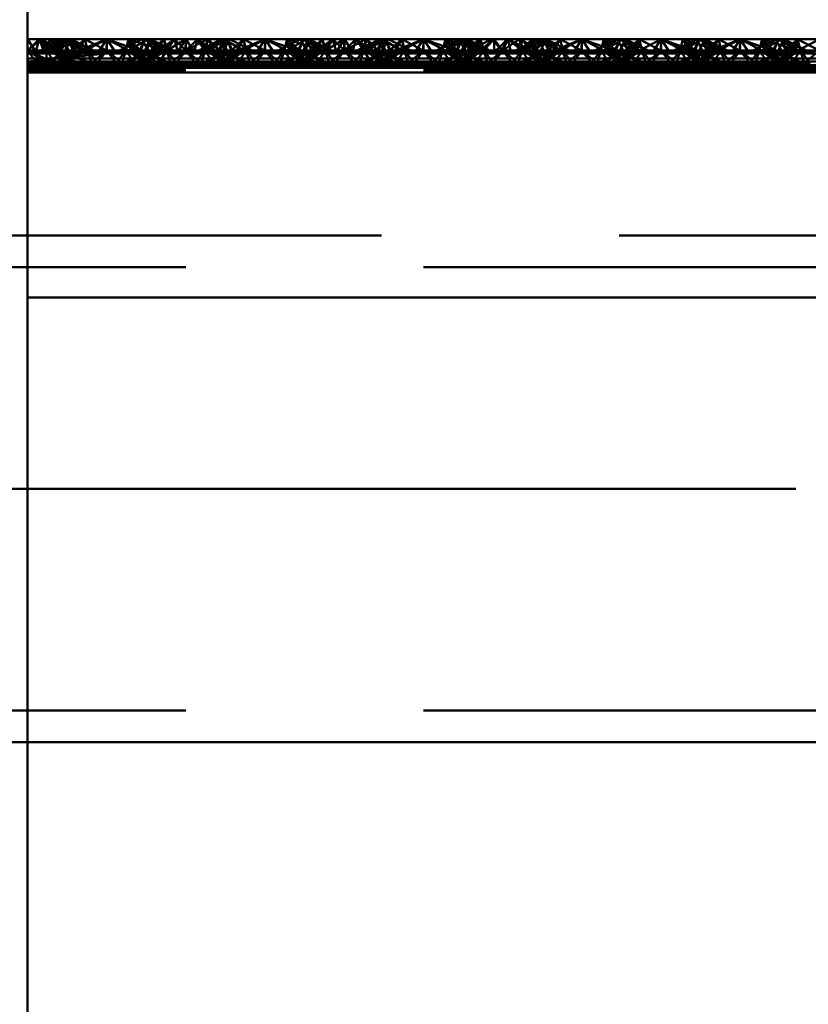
# Paper-space layout 'Layout1' of a CAD drawing. Extents: x -2 to 1033, y -36 to 596.
# Tile 169 of 256: x 368.98 to 371.47, y 438.76 to 441.87. Entities that reach past the tile are written whole.
import ezdxf

# ---------------------------------------------------------------- set-up
doc = ezdxf.new("R2010")
doc.units = 0
doc.linetypes.add('ACAD_ISO02W100', pattern=[15, 12, -3])
doc.linetypes.add('ACAD_ISO04W100', pattern=[30.5, 24, -3, 0.5, -3])
doc.layers.add('SS_ZEBRIKY', color=24, linetype='CONTINUOUS', lineweight=50)
doc.layers.add('SS_ZTUŽENÍ STĚNY', color=203, linetype='CONTINUOUS', lineweight=50)

psp = doc.layouts.get("Layout1")

# ---------------------------------------------------------------- linework, layer by layer
at = {"layer": 'SS_ZEBRIKY', "color": 7, "linetype": 'ACAD_ISO04W100', "ltscale": 0.25}
for p, q in [((369.0063, 524.985), (369.0063, 378.385)), ((369.0063, 440.385), (369.0063, 440.385))]:
    psp.add_line(p, q, dxfattribs=at)
at = {"layer": 'SS_ZEBRIKY', "color": 1, "linetype": 'Continuous', "ltscale": 0.25}
psp.add_line((369.0063, 421.885), (369.0063, 452.285), dxfattribs=at)
at = {"layer": 'SS_ZEBRIKY', "color": 3, "linetype": 'ACAD_ISO02W100', "ltscale": 0.25}
for p, q in [((369.0063, 441.769), (369.0504, 441.8048)), ((369.0063, 441.769), (369.0429, 441.8048)), ((369.0663, 441.769), (369.0429, 441.8048)), ((369.1184, 441.8048), (369.0469, 441.769)), ((369.0663, 441.769), (369.0504, 441.8048)), ((369.1106, 441.769), (369.0504, 441.8048)), ((369.111, 441.8048), (369.0663, 441.769)), ((369.0663, 441.769), (369.0899, 441.8048)), ((369.0768, 441.8048), (369.0663, 441.769)), ((369.1369, 441.8048), (369.0743, 441.769)), ((369.1184, 441.8048), (369.0743, 441.769)), ((369.0748, 441.769), (369.1369, 441.8048)), ((369.1184, 441.8048), (369.0748, 441.769)), ((369.1103, 441.769), (369.0899, 441.8048)), ((369.1106, 441.769), (369.0899, 441.8048)), ((369.1872, 441.769), (369.0899, 441.8048)), ((369.1103, 441.769), (369.1393, 441.8048)), ((369.1342, 441.8048), (369.1103, 441.769)), ((369.1103, 441.769), (369.1206, 441.8048)), ((369.111, 441.8048), (369.1103, 441.769)), ((369.1184, 441.8048), (369.1313, 441.7791)), ((369.1872, 441.769), (369.1206, 441.8048)), ((369.1263, 441.769), (369.144, 441.8048)), ((369.1263, 441.769), (369.1393, 441.8048)), ((369.1342, 441.8048), (369.1263, 441.769)), ((369.1369, 441.8048), (369.1493, 441.769)), ((369.1401, 441.7968), (369.1369, 441.8048)), ((369.1369, 441.8048), (369.1402, 441.7972)), ((369.1524, 441.769), (369.1369, 441.8048)), ((369.1872, 441.769), (369.1393, 441.8048)), ((369.2158, 441.769), (369.1393, 441.8048)), ((369.151, 441.769), (369.1401, 441.7968)), ((369.1402, 441.7972), (369.1524, 441.769)), ((369.1874, 441.8048), (369.1493, 441.769)), ((369.1661, 441.7682), (369.2563, 441.8048)), ((369.1874, 441.8048), (369.1661, 441.7682)), ((369.2563, 441.8048), (369.1796, 441.7648)), ((369.1874, 441.8048), (369.1936, 441.7801)), ((369.1874, 441.8048), (369.1963, 441.769)), ((369.2563, 441.8048), (369.2303, 441.7648)), ((369.2563, 441.8048), (369.2824, 441.7648)), ((369.333, 441.7648), (369.2563, 441.8048)), ((369.2563, 441.8048), (369.2563, 441.769)), ((369.3253, 441.8048), (369.3163, 441.769)), ((369.3868, 441.8048), (369.3248, 441.769)), ((369.3253, 441.8048), (369.333, 441.7648)), ((369.3253, 441.8048), (369.3466, 441.7682)), ((369.3634, 441.769), (369.3253, 441.8048)), ((369.3516, 441.7964), (369.4369, 441.769)), ((369.3758, 441.8048), (369.3603, 441.769)), ((369.3634, 441.769), (369.3758, 441.8048)), ((369.3684, 441.8048), (369.3863, 441.769)), ((369.3758, 441.8048), (369.4369, 441.769)), ((369.4389, 441.769), (369.3758, 441.8048)), ((369.3758, 441.8048), (369.4658, 441.769)), ((369.3763, 441.769), (369.3942, 441.8048)), ((369.3868, 441.8048), (369.3863, 441.769)), ((369.3863, 441.769), (369.3865, 441.8048)), ((369.4024, 441.769), (369.3865, 441.8048)), ((369.3868, 441.8048), (369.4024, 441.769)), ((369.4389, 441.769), (369.3942, 441.8048)), ((369.4658, 441.769), (369.3942, 441.8048)), ((369.437, 441.8048), (369.401, 441.769)), ((369.437, 441.8048), (369.4024, 441.769)), ((369.4358, 441.8048), (369.4024, 441.769)), ((369.4463, 441.769), (369.4358, 441.8048)), ((369.437, 441.8048), (369.4463, 441.769)), ((369.5057, 441.8048), (369.4463, 441.769)), ((369.4698, 441.8048), (369.4463, 441.769)), ((369.4698, 441.8048), (369.5063, 441.769)), ((369.5057, 441.8048), (369.5053, 441.769)), ((369.5057, 441.8048), (369.5063, 441.769)), ((369.5745, 441.8048), (369.5063, 441.769)), ((369.5429, 441.8048), (369.5063, 441.769)), ((369.5063, 441.8048), (369.5063, 441.769)), ((369.5429, 441.8048), (369.5663, 441.769)), ((369.6184, 441.8048), (369.5469, 441.769)), ((369.6252, 441.8048), (369.5663, 441.769)), ((369.5768, 441.8048), (369.5663, 441.769)), ((369.5745, 441.8048), (369.5663, 441.769)), ((369.6369, 441.8048), (369.5743, 441.769)), ((369.6184, 441.8048), (369.5743, 441.769)), ((369.5745, 441.8048), (369.6099, 441.769)), ((369.5748, 441.769), (369.6369, 441.8048)), ((369.5748, 441.769), (369.6184, 441.8048)), ((369.5768, 441.8048), (369.6103, 441.769)), ((369.6103, 441.769), (369.6442, 441.8048)), ((369.6265, 441.8048), (369.6103, 441.769)), ((369.6103, 441.769), (369.6252, 441.8048)), ((369.6184, 441.8048), (369.6313, 441.779)), ((369.6869, 441.769), (369.6252, 441.8048)), ((369.6263, 441.769), (369.6442, 441.8048)), ((369.6265, 441.8048), (369.6263, 441.769)), ((369.6369, 441.8048), (369.6493, 441.769)), ((369.6401, 441.7967), (369.6369, 441.8048)), ((369.6524, 441.769), (369.6369, 441.8048)), ((369.6369, 441.8048), (369.6403, 441.797)), ((369.651, 441.769), (369.6401, 441.7967)), ((369.6403, 441.797), (369.6524, 441.769)), ((369.6874, 441.8048), (369.6493, 441.769)), ((369.6661, 441.7682), (369.7563, 441.8048)), ((369.6874, 441.8048), (369.6661, 441.7682)), ((369.6796, 441.7648), (369.7563, 441.8048)), ((369.6874, 441.8048), (369.6963, 441.769)), ((369.6874, 441.8048), (369.6936, 441.7801)), ((369.7563, 441.8048), (369.7303, 441.7648)), ((369.7563, 441.8048), (369.7824, 441.7648)), ((369.7563, 441.8048), (369.833, 441.7648)), ((369.7563, 441.8048), (369.7563, 441.769)), ((369.8253, 441.8048), (369.8163, 441.769)), ((369.8868, 441.8048), (369.8248, 441.769)), ((369.8253, 441.8048), (369.833, 441.7648)), ((369.8466, 441.7682), (369.8253, 441.8048)), ((369.8634, 441.769), (369.8253, 441.8048)), ((369.8516, 441.7964), (369.9369, 441.769)), ((369.8758, 441.8048), (369.8603, 441.769)), ((369.8634, 441.769), (369.8758, 441.8048)), ((369.8684, 441.8048), (369.8863, 441.769)), ((369.8758, 441.8048), (369.9369, 441.769)), ((369.9389, 441.769), (369.8758, 441.8048)), ((369.8758, 441.8048), (369.9658, 441.769)), ((369.8813, 441.779), (369.8942, 441.8048)), ((369.8868, 441.8048), (369.8863, 441.769)), ((369.8863, 441.769), (369.8865, 441.8048)), ((369.9024, 441.769), (369.8865, 441.8048)), ((369.8868, 441.8048), (369.9024, 441.769)), ((369.9389, 441.769), (369.8942, 441.8048)), ((369.9658, 441.769), (369.8942, 441.8048)), ((369.901, 441.769), (369.937, 441.8048)), ((369.937, 441.8048), (369.9024, 441.769)), ((369.9024, 441.769), (369.9358, 441.8048)), ((369.9358, 441.8048), (369.9463, 441.769)), ((369.937, 441.8048), (369.9463, 441.769)), ((370.0057, 441.8048), (369.9463, 441.769)), ((369.9463, 441.769), (369.9698, 441.8048)), ((370.0063, 441.769), (369.9698, 441.8048)), ((370.0057, 441.8048), (370.0053, 441.769)), ((370.0057, 441.8048), (370.0063, 441.769)), ((370.0745, 441.8048), (370.0063, 441.769)), ((370.0429, 441.8048), (370.0063, 441.769)), ((370.0063, 441.8048), (370.0063, 441.769)), ((370.0429, 441.8048), (370.0663, 441.769)), ((370.1184, 441.8048), (370.0469, 441.769)), ((370.0663, 441.769), (370.1252, 441.8048)), ((370.0768, 441.8048), (370.0663, 441.769)), ((370.0663, 441.769), (370.0745, 441.8048)), ((370.1369, 441.8048), (370.0743, 441.769)), ((370.1184, 441.8048), (370.0743, 441.769)), ((370.0745, 441.8048), (370.1099, 441.769)), ((370.0748, 441.769), (370.1369, 441.8048)), ((370.0748, 441.769), (370.1184, 441.8048)), ((370.0768, 441.8048), (370.1103, 441.769)), ((370.1103, 441.769), (370.1442, 441.8048)), ((370.1265, 441.8048), (370.1103, 441.769)), ((370.1103, 441.769), (370.1252, 441.8048)), ((370.1184, 441.8048), (370.1313, 441.779)), ((370.1869, 441.769), (370.1252, 441.8048)), ((370.1263, 441.769), (370.1442, 441.8048)), ((370.1265, 441.8048), (370.1263, 441.769)), ((370.1369, 441.8048), (370.1493, 441.769)), ((370.1401, 441.7967), (370.1369, 441.8048)), ((370.1524, 441.769), (370.1369, 441.8048)), ((370.1369, 441.8048), (370.1403, 441.797)), ((370.151, 441.769), (370.1401, 441.7967)), ((370.1403, 441.797), (370.1524, 441.769)), ((370.1874, 441.8048), (370.1493, 441.769)), ((370.1661, 441.7682), (370.2563, 441.8048)), ((370.1874, 441.8048), (370.1661, 441.7682)), ((370.1796, 441.7648), (370.2563, 441.8048)), ((370.1874, 441.8048), (370.1963, 441.769)), ((370.1874, 441.8048), (370.1936, 441.7801)), ((370.2563, 441.8048), (370.2303, 441.7648)), ((370.2563, 441.8048), (370.2824, 441.7648)), ((370.2563, 441.8048), (370.333, 441.7648)), ((370.2563, 441.8048), (370.2563, 441.769)), ((370.3758, 441.8048), (370.2969, 441.769)), ((370.3253, 441.8048), (370.3163, 441.769)), ((370.3971, 441.8048), (370.3248, 441.769)), ((370.3758, 441.8048), (370.3248, 441.769)), ((370.3253, 441.8048), (370.333, 441.7648)), ((370.3253, 441.8048), (370.3466, 441.7682)), ((370.3634, 441.769), (370.3253, 441.8048)), ((370.3516, 441.7964), (370.4369, 441.769)), ((370.3758, 441.8048), (370.3603, 441.769)), ((370.3634, 441.769), (370.3758, 441.8048)), ((370.3684, 441.8048), (370.3863, 441.769)), ((370.3758, 441.8048), (370.3863, 441.769)), ((370.3758, 441.8048), (370.4024, 441.769)), ((370.3758, 441.8048), (370.4369, 441.769)), ((370.4389, 441.769), (370.3758, 441.8048)), ((370.3758, 441.8048), (370.4658, 441.769)), ((370.3763, 441.769), (370.3942, 441.8048)), ((370.3863, 441.769), (370.3865, 441.8048)), ((370.4024, 441.769), (370.3865, 441.8048)), ((370.4389, 441.769), (370.3942, 441.8048)), ((370.4658, 441.769), (370.3942, 441.8048)), ((370.3971, 441.8048), (370.401, 441.769)), ((370.3971, 441.8048), (370.4024, 441.769)), ((370.3971, 441.8048), (370.4463, 441.769)), ((370.401, 441.769), (370.4711, 441.8048)), ((370.401, 441.769), (370.43, 441.8048)), ((370.4024, 441.769), (370.4358, 441.8048)), ((370.43, 441.8048), (370.4463, 441.769)), ((370.4463, 441.769), (370.4358, 441.8048)), ((370.4778, 441.8048), (370.4463, 441.769)), ((370.4463, 441.769), (370.4711, 441.8048)), ((370.4711, 441.8048), (370.5053, 441.769)), ((370.4711, 441.8048), (370.5063, 441.769)), ((370.5063, 441.769), (370.4778, 441.8048)), ((370.5053, 441.769), (370.5597, 441.8048)), ((370.5159, 441.8048), (370.5053, 441.769)), ((370.5063, 441.769), (370.5597, 441.8048)), ((370.5228, 441.8048), (370.5063, 441.769)), ((370.5159, 441.8048), (370.5063, 441.769)), ((370.5228, 441.8048), (370.5663, 441.769)), ((370.6184, 441.8048), (370.5469, 441.769)), ((370.5663, 441.769), (370.5597, 441.8048)), ((370.5597, 441.8048), (370.6099, 441.769)), ((370.566, 441.8048), (370.5663, 441.769)), ((370.5663, 441.769), (370.6029, 441.8048)), ((370.5663, 441.769), (370.5978, 441.8048)), ((370.6369, 441.8048), (370.5743, 441.769)), ((370.6184, 441.8048), (370.5743, 441.769)), ((370.5748, 441.769), (370.6369, 441.8048)), ((370.5748, 441.769), (370.6184, 441.8048)), ((370.5978, 441.8048), (370.6099, 441.769)), ((370.5978, 441.8048), (370.6103, 441.769)), ((370.6869, 441.769), (370.5978, 441.8048)), ((370.6029, 441.8048), (370.6103, 441.769)), ((370.6103, 441.769), (370.6429, 441.8048)), ((370.6103, 441.769), (370.6418, 441.8048)), ((370.6295, 441.8048), (370.6103, 441.769)), ((370.6103, 441.769), (370.6262, 441.8048)), ((370.6184, 441.8048), (370.6311, 441.7794)), ((370.6869, 441.769), (370.6262, 441.8048)), ((370.6263, 441.769), (370.6429, 441.8048)), ((370.6263, 441.769), (370.6418, 441.8048)), ((370.6369, 441.8048), (370.6493, 441.769)), ((370.6397, 441.7978), (370.6369, 441.8048)), ((370.6369, 441.8048), (370.6398, 441.7981)), ((370.6524, 441.769), (370.6369, 441.8048)), ((370.651, 441.769), (370.6397, 441.7978)), ((370.6398, 441.7981), (370.6524, 441.769)), ((370.6869, 441.769), (370.6418, 441.8048)), ((370.7158, 441.769), (370.6418, 441.8048)), ((370.6874, 441.8048), (370.6493, 441.769)), ((370.6661, 441.7682), (370.7563, 441.8048)), ((370.6661, 441.7682), (370.6874, 441.8048)), ((370.6796, 441.7648), (370.7563, 441.8048)), ((370.6874, 441.8048), (370.6936, 441.7799)), ((370.6874, 441.8048), (370.6963, 441.769)), ((370.7563, 441.8048), (370.7303, 441.7648)), ((370.7563, 441.8048), (370.7824, 441.7648)), ((370.7563, 441.8048), (370.833, 441.7648)), ((370.7563, 441.8048), (370.7563, 441.769)), ((370.8253, 441.8048), (370.8163, 441.769)), ((370.8869, 441.8048), (370.8248, 441.769)), ((370.8248, 441.769), (370.8684, 441.8048)), ((370.8253, 441.8048), (370.833, 441.7648)), ((370.8253, 441.8048), (370.8466, 441.7682)), ((370.8634, 441.769), (370.8253, 441.8048)), ((370.8516, 441.7964), (370.9369, 441.769)), ((370.8758, 441.8048), (370.8603, 441.769)), ((370.8634, 441.769), (370.8758, 441.8048)), ((370.8684, 441.8048), (370.8863, 441.769)), ((370.8758, 441.8048), (370.9369, 441.769)), ((370.9389, 441.769), (370.8758, 441.8048)), ((370.8758, 441.8048), (370.9658, 441.769)), ((370.8763, 441.769), (370.8942, 441.8048)), ((370.8869, 441.8048), (370.901, 441.769)), ((370.8869, 441.8048), (370.9024, 441.769)), ((370.9389, 441.769), (370.8942, 441.8048)), ((370.9658, 441.769), (370.8942, 441.8048)), ((370.9374, 441.8048), (370.901, 441.769)), ((370.9374, 441.8048), (370.9463, 441.769)), ((370.9374, 441.8048), (371.0053, 441.769)), ((371.0063, 441.8048), (371.0053, 441.769)), ((371.0063, 441.8048), (371.1099, 441.769)), ((371.0063, 441.8048), (371.0063, 441.769)), ((371.1184, 441.8048), (371.0469, 441.769)), ((371.0663, 441.769), (371.0753, 441.8048)), ((371.1369, 441.8048), (371.0743, 441.769)), ((371.1184, 441.8048), (371.0743, 441.769)), ((371.0748, 441.769), (371.1369, 441.8048)), ((371.0748, 441.769), (371.1184, 441.8048)), ((371.1099, 441.769), (371.0753, 441.8048)), ((371.1869, 441.769), (371.0753, 441.8048)), ((371.1103, 441.769), (371.1258, 441.8048)), ((371.1184, 441.8048), (371.1313, 441.779)), ((371.1869, 441.769), (371.1258, 441.8048)), ((371.2158, 441.769), (371.1258, 441.8048)), ((371.1263, 441.769), (371.1442, 441.8048)), ((371.1369, 441.8048), (371.1493, 441.769)), ((371.1401, 441.7966), (371.1369, 441.8048)), ((371.1369, 441.8048), (371.1403, 441.797)), ((371.1524, 441.769), (371.1369, 441.8048)), ((371.151, 441.769), (371.1401, 441.7966)), ((371.1403, 441.797), (371.1524, 441.769)), ((371.1874, 441.8048), (371.1493, 441.769)), ((371.1661, 441.7682), (371.2563, 441.8048)), ((371.1661, 441.7682), (371.1874, 441.8048)), ((371.1796, 441.7648), (371.2563, 441.8048)), ((371.1874, 441.8048), (371.1963, 441.769)), ((371.1936, 441.7801), (371.1874, 441.8048)), ((371.2563, 441.8048), (371.2303, 441.7648)), ((371.2563, 441.8048), (371.2824, 441.7648)), ((371.2563, 441.8048), (371.333, 441.7648)), ((371.2563, 441.8048), (371.2563, 441.769)), ((371.3253, 441.8048), (371.3163, 441.769)), ((371.3869, 441.8048), (371.3248, 441.769)), ((371.3248, 441.769), (371.3684, 441.8048)), ((371.3253, 441.8048), (371.333, 441.7648)), ((371.3253, 441.8048), (371.3466, 441.7682)), ((371.3253, 441.8048), (371.3634, 441.769)), ((371.3516, 441.7964), (371.3767, 441.7883)), ((371.3758, 441.8048), (371.3603, 441.769)), ((371.3634, 441.769), (371.3758, 441.8048)), ((371.3684, 441.8048), (371.3863, 441.769)), ((371.3758, 441.8048), (371.4369, 441.769)), ((371.4389, 441.769), (371.3758, 441.8048)), ((371.3758, 441.8048), (371.4658, 441.769)), ((371.3763, 441.769), (371.3942, 441.8048)), ((371.3869, 441.8048), (371.401, 441.769)), ((371.3869, 441.8048), (371.4024, 441.769)), ((371.4389, 441.769), (371.3942, 441.8048)), ((371.4658, 441.769), (371.3942, 441.8048)), ((371.4374, 441.8048), (371.401, 441.769)), ((371.4374, 441.8048), (371.4463, 441.769)), ((371.4374, 441.8048), (371.5053, 441.769)), ((369.0363, 441.729), (369.0063, 441.769)), ((369.0656, 441.729), (369.0063, 441.769)), ((369.093, 441.729), (369.0063, 441.769)), ((369.0063, 441.769), (369.1661, 441.7682)), ((369.0663, 441.769), (369.0063, 441.769)), ((369.1661, 441.7682), (369.0063, 441.7597)), ((369.1796, 441.7648), (369.0063, 441.7597)), ((369.1312, 441.7664), (369.0583, 441.729)), ((369.0663, 441.769), (369.0656, 441.729)), ((369.093, 441.729), (369.0663, 441.769)), ((369.0663, 441.769), (369.0935, 441.729)), ((369.1626, 441.729), (369.0663, 441.769)), ((369.1629, 441.729), (369.0663, 441.769)), ((369.1103, 441.769), (369.0663, 441.769)), ((369.0683, 441.729), (369.1524, 441.769)), ((369.1363, 441.769), (369.0683, 441.729)), ((369.1626, 441.729), (369.1103, 441.769)), ((369.1103, 441.769), (369.1629, 441.729)), ((369.2013, 441.729), (369.1103, 441.769)), ((369.1103, 441.769), (369.2014, 441.729)), ((369.1134, 441.769), (369.1103, 441.769)), ((369.1224, 441.729), (369.1963, 441.769)), ((369.1524, 441.769), (369.1224, 441.729)), ((369.2013, 441.729), (369.1263, 441.769)), ((369.2014, 441.729), (369.1263, 441.769)), ((369.1363, 441.769), (369.1312, 441.7664)), ((369.1313, 441.7791), (369.1363, 441.769)), ((369.1379, 441.7629), (369.1524, 441.769)), ((369.1524, 441.769), (369.1411, 441.7612)), ((369.1493, 441.769), (369.1661, 441.7682)), ((369.151, 441.769), (369.1728, 441.7905)), ((369.1561, 441.7532), (369.1963, 441.769)), ((369.1661, 441.7682), (369.1796, 441.7648)), ((369.1963, 441.769), (369.1692, 441.729)), ((369.1796, 441.7648), (369.2563, 441.7595)), ((369.1936, 441.7801), (369.1963, 441.769)), ((369.1963, 441.769), (369.2079, 441.729)), ((369.1963, 441.769), (369.2264, 441.729)), ((369.2079, 441.729), (369.2563, 441.769)), ((369.2563, 441.769), (369.2264, 441.729)), ((369.2303, 441.7648), (369.2563, 441.7595)), ((369.2563, 441.769), (369.2863, 441.729)), ((369.2563, 441.769), (369.3048, 441.729)), ((369.333, 441.7648), (369.2563, 441.7595)), ((369.2824, 441.7648), (369.2563, 441.7595)), ((369.3163, 441.769), (369.2863, 441.729)), ((369.3163, 441.769), (369.3048, 441.729)), ((369.3083, 441.729), (369.4024, 441.769)), ((369.3863, 441.769), (369.3083, 441.729)), ((369.3163, 441.769), (369.3344, 441.7424)), ((369.3163, 441.769), (369.3903, 441.729)), ((369.3163, 441.769), (369.3559, 441.7534)), ((369.4024, 441.769), (369.3183, 441.729)), ((369.3863, 441.769), (369.3183, 441.729)), ((369.3226, 441.7819), (369.3599, 441.769)), ((369.3466, 441.7682), (369.333, 441.7648)), ((369.3393, 441.7903), (369.3599, 441.769)), ((369.3448, 441.729), (369.4463, 441.769)), ((369.4024, 441.769), (369.3448, 441.729)), ((369.3466, 441.7682), (369.3634, 441.769)), ((369.3603, 441.769), (369.3903, 441.729)), ((369.3713, 441.7613), (369.3603, 441.769)), ((369.3603, 441.769), (369.4444, 441.729)), ((369.3745, 441.763), (369.3603, 441.769)), ((369.4463, 441.769), (369.3724, 441.729)), ((369.4024, 441.769), (369.3724, 441.729)), ((369.3763, 441.769), (369.4444, 441.729)), ((369.3813, 441.7665), (369.3763, 441.769)), ((369.4543, 441.729), (369.3813, 441.7665)), ((369.4024, 441.769), (369.3993, 441.769)), ((369.4463, 441.769), (369.4024, 441.769)), ((369.4161, 441.7682), (369.5966, 441.7682)), ((369.4463, 441.769), (369.4192, 441.729)), ((369.4463, 441.769), (369.4579, 441.729)), ((369.4463, 441.769), (369.4764, 441.729)), ((369.5063, 441.769), (369.4463, 441.769)), ((369.5063, 441.769), (369.4579, 441.729)), ((369.5063, 441.769), (369.4764, 441.729)), ((369.5063, 441.769), (369.5363, 441.729)), ((369.5063, 441.769), (369.5548, 441.729)), ((369.5663, 441.769), (369.5063, 441.769)), ((369.5663, 441.769), (369.5363, 441.729)), ((369.5663, 441.769), (369.5548, 441.729)), ((369.6313, 441.7665), (369.5583, 441.729)), ((369.5663, 441.769), (369.5935, 441.729)), ((369.5663, 441.769), (369.6403, 441.729)), ((369.5663, 441.769), (369.6679, 441.729)), ((369.6103, 441.769), (369.5663, 441.769)), ((369.5683, 441.729), (369.6524, 441.769)), ((369.6363, 441.769), (369.5683, 441.729)), ((369.6403, 441.729), (369.6103, 441.769)), ((369.6103, 441.769), (369.6679, 441.729)), ((369.6944, 441.729), (369.6103, 441.769)), ((369.6103, 441.769), (369.7043, 441.729)), ((369.6134, 441.769), (369.6103, 441.769)), ((369.6224, 441.729), (369.6963, 441.769)), ((369.6224, 441.729), (369.6524, 441.769)), ((369.6944, 441.729), (369.6263, 441.769)), ((369.7043, 441.729), (369.6263, 441.769)), ((369.6313, 441.779), (369.6363, 441.769)), ((369.6363, 441.769), (369.6313, 441.7665)), ((369.6524, 441.769), (369.6382, 441.763)), ((369.6524, 441.769), (369.6413, 441.7613)), ((369.6661, 441.7682), (369.6493, 441.769)), ((369.651, 441.769), (369.6728, 441.7905)), ((369.6568, 441.7534), (369.6963, 441.769)), ((369.6661, 441.7682), (369.6796, 441.7648)), ((369.6783, 441.7424), (369.6963, 441.769)), ((369.7563, 441.7595), (369.6796, 441.7648)), ((369.6936, 441.7801), (369.6963, 441.769)), ((369.6963, 441.769), (369.7079, 441.729)), ((369.6963, 441.769), (369.7264, 441.729)), ((369.7079, 441.729), (369.7563, 441.769)), ((369.7563, 441.769), (369.7264, 441.729)), ((369.7303, 441.7648), (369.7563, 441.7595)), ((369.7563, 441.769), (369.7863, 441.729)), ((369.7563, 441.769), (369.8048, 441.729)), ((369.7563, 441.7595), (369.833, 441.7648)), ((369.7824, 441.7648), (369.7563, 441.7595)), ((369.8163, 441.769), (369.7863, 441.729)), ((369.8163, 441.769), (369.8048, 441.729)), ((369.8083, 441.729), (369.9024, 441.769)), ((369.8863, 441.769), (369.8083, 441.729)), ((369.8163, 441.769), (369.8344, 441.7424)), ((369.8163, 441.769), (369.8903, 441.729)), ((369.8163, 441.769), (369.8559, 441.7534)), ((369.9024, 441.769), (369.8183, 441.729)), ((369.8863, 441.769), (369.8183, 441.729)), ((369.8226, 441.7819), (369.8599, 441.769)), ((369.833, 441.7648), (369.8466, 441.7682)), ((369.8393, 441.7903), (369.8599, 441.769)), ((369.8448, 441.729), (369.9463, 441.769)), ((369.8448, 441.729), (369.9024, 441.769)), ((369.8634, 441.769), (369.8466, 441.7682)), ((369.8603, 441.769), (369.8903, 441.729)), ((369.8713, 441.7613), (369.8603, 441.769)), ((369.8603, 441.769), (369.9444, 441.729)), ((369.8745, 441.763), (369.8603, 441.769)), ((369.9463, 441.769), (369.8724, 441.729)), ((369.9024, 441.769), (369.8724, 441.729)), ((369.8763, 441.769), (369.8813, 441.779)), ((369.8763, 441.769), (369.9444, 441.729)), ((369.8813, 441.7665), (369.8763, 441.769)), ((369.9543, 441.729), (369.8813, 441.7665)), ((369.9024, 441.769), (369.8993, 441.769)), ((369.9463, 441.769), (369.9024, 441.769)), ((369.9161, 441.7682), (370.0966, 441.7682)), ((369.9463, 441.769), (369.9192, 441.729)), ((369.9463, 441.769), (369.9579, 441.729)), ((369.9463, 441.769), (369.9764, 441.729)), ((370.0063, 441.769), (369.9463, 441.769)), ((370.0063, 441.769), (369.9579, 441.729)), ((369.9764, 441.729), (370.0063, 441.769)), ((370.0363, 441.729), (370.0063, 441.769)), ((370.0063, 441.769), (370.0548, 441.729)), ((370.0663, 441.769), (370.0063, 441.769)), ((370.0363, 441.729), (370.0663, 441.769)), ((370.0548, 441.729), (370.0663, 441.769)), ((370.1524, 441.769), (370.0583, 441.729)), ((370.1313, 441.7665), (370.0583, 441.729)), ((370.0663, 441.769), (370.0935, 441.729)), ((370.1403, 441.729), (370.0663, 441.769)), ((370.0663, 441.769), (370.1679, 441.729)), ((370.1103, 441.769), (370.0663, 441.769)), ((370.0683, 441.729), (370.1524, 441.769)), ((370.0683, 441.729), (370.1363, 441.769)), ((370.1403, 441.729), (370.1103, 441.769)), ((370.1103, 441.769), (370.1679, 441.729)), ((370.1944, 441.729), (370.1103, 441.769)), ((370.1103, 441.769), (370.2043, 441.729)), ((370.1134, 441.769), (370.1103, 441.769)), ((370.1963, 441.769), (370.1224, 441.729)), ((370.1224, 441.729), (370.1524, 441.769)), ((370.1944, 441.729), (370.1263, 441.769)), ((370.2043, 441.729), (370.1263, 441.769)), ((370.1313, 441.779), (370.1363, 441.769)), ((370.1363, 441.769), (370.1313, 441.7665)), ((370.1413, 441.7613), (370.1524, 441.769)), ((370.1661, 441.7682), (370.1493, 441.769)), ((370.151, 441.769), (370.1728, 441.7905)), ((370.1568, 441.7534), (370.1963, 441.769)), ((370.1661, 441.7682), (370.1796, 441.7648)), ((370.1783, 441.7424), (370.1963, 441.769)), ((370.1796, 441.7648), (370.2563, 441.7595)), ((370.1936, 441.7801), (370.1963, 441.769)), ((370.2079, 441.729), (370.1963, 441.769)), ((370.1963, 441.769), (370.2264, 441.729)), ((370.2079, 441.729), (370.2563, 441.769)), ((370.2563, 441.769), (370.2264, 441.729)), ((370.2303, 441.7648), (370.2563, 441.7595)), ((370.2563, 441.769), (370.2863, 441.729)), ((370.2563, 441.769), (370.3048, 441.729)), ((370.2563, 441.7595), (370.333, 441.7648)), ((370.2824, 441.7648), (370.2563, 441.7595)), ((370.3163, 441.769), (370.2863, 441.729)), ((370.3163, 441.769), (370.3048, 441.729)), ((370.3083, 441.729), (370.4024, 441.769)), ((370.3863, 441.769), (370.3083, 441.729)), ((370.3163, 441.769), (370.3344, 441.7424)), ((370.3163, 441.769), (370.3903, 441.729)), ((370.3163, 441.769), (370.3559, 441.7534)), ((370.4024, 441.769), (370.3183, 441.729)), ((370.3863, 441.769), (370.3183, 441.729)), ((370.3226, 441.7819), (370.3599, 441.769)), ((370.333, 441.7648), (370.3466, 441.7682)), ((370.3393, 441.7903), (370.3599, 441.769)), ((370.3448, 441.729), (370.4463, 441.769)), ((370.3448, 441.729), (370.4024, 441.769)), ((370.3466, 441.7682), (370.3634, 441.769)), ((370.3603, 441.769), (370.3903, 441.729)), ((370.3713, 441.7613), (370.3603, 441.769)), ((370.3603, 441.769), (370.4444, 441.729)), ((370.3745, 441.763), (370.3603, 441.769)), ((370.4463, 441.769), (370.3724, 441.729)), ((370.4024, 441.769), (370.3724, 441.729)), ((370.3763, 441.769), (370.4444, 441.729)), ((370.3813, 441.7665), (370.3763, 441.769)), ((370.4543, 441.729), (370.3813, 441.7665)), ((370.4024, 441.769), (370.3993, 441.769)), ((370.4463, 441.769), (370.4024, 441.769)), ((370.4161, 441.7682), (370.5966, 441.7682)), ((370.4192, 441.729), (370.4463, 441.769)), ((370.4463, 441.769), (370.4579, 441.729)), ((370.4463, 441.769), (370.4764, 441.729)), ((370.5063, 441.769), (370.4463, 441.769)), ((370.5063, 441.769), (370.4579, 441.729)), ((370.4764, 441.729), (370.5063, 441.769)), ((370.5363, 441.729), (370.5063, 441.769)), ((370.5548, 441.729), (370.5063, 441.769)), ((370.5663, 441.769), (370.5063, 441.769)), ((370.5363, 441.729), (370.5663, 441.769)), ((370.5548, 441.729), (370.5663, 441.769)), ((370.6313, 441.7665), (370.5583, 441.729)), ((370.5663, 441.769), (370.5935, 441.729)), ((370.6403, 441.729), (370.5663, 441.769)), ((370.5663, 441.769), (370.6679, 441.729)), ((370.6103, 441.769), (370.5663, 441.769)), ((370.5683, 441.729), (370.6524, 441.769)), ((370.5683, 441.729), (370.6363, 441.769)), ((370.6403, 441.729), (370.6103, 441.769)), ((370.6103, 441.769), (370.6679, 441.729)), ((370.6944, 441.729), (370.6103, 441.769)), ((370.6103, 441.769), (370.7043, 441.729)), ((370.6134, 441.769), (370.6103, 441.769)), ((370.6963, 441.769), (370.6224, 441.729)), ((370.6224, 441.729), (370.6524, 441.769)), ((370.6944, 441.729), (370.6263, 441.769)), ((370.7043, 441.729), (370.6263, 441.769)), ((370.6311, 441.7794), (370.6363, 441.769)), ((370.6363, 441.769), (370.6313, 441.7665)), ((370.6524, 441.769), (370.6382, 441.763)), ((370.6413, 441.7613), (370.6524, 441.769)), ((370.6493, 441.769), (370.6661, 441.7682)), ((370.651, 441.769), (370.6726, 441.7902)), ((370.6568, 441.7534), (370.6963, 441.769)), ((370.6661, 441.7682), (370.6796, 441.7648)), ((370.6783, 441.7424), (370.6963, 441.769)), ((370.6796, 441.7648), (370.7563, 441.7595)), ((370.6936, 441.7799), (370.6963, 441.769)), ((370.7079, 441.729), (370.6963, 441.769)), ((370.6963, 441.769), (370.7264, 441.729)), ((370.7079, 441.729), (370.7563, 441.769)), ((370.7563, 441.769), (370.7264, 441.729)), ((370.7303, 441.7648), (370.7563, 441.7595)), ((370.7563, 441.769), (370.7863, 441.729)), ((370.7563, 441.769), (370.8048, 441.729)), ((370.7563, 441.7595), (370.833, 441.7648)), ((370.7824, 441.7648), (370.7563, 441.7595)), ((370.7863, 441.729), (370.8163, 441.769)), ((370.8163, 441.769), (370.8048, 441.729)), ((370.8083, 441.729), (370.9024, 441.769)), ((370.8863, 441.769), (370.8083, 441.729)), ((370.8163, 441.769), (370.8344, 441.7424)), ((370.8163, 441.769), (370.8903, 441.729)), ((370.8163, 441.769), (370.8559, 441.7534)), ((370.9024, 441.769), (370.8183, 441.729)), ((370.8863, 441.769), (370.8183, 441.729)), ((370.8226, 441.7819), (370.8599, 441.769)), ((370.833, 441.7648), (370.8466, 441.7682)), ((370.8393, 441.7903), (370.8599, 441.769)), ((370.8448, 441.729), (370.9463, 441.769)), ((370.8448, 441.729), (370.9024, 441.769)), ((370.8466, 441.7682), (370.8634, 441.769)), ((370.8603, 441.769), (370.8903, 441.729)), ((370.8603, 441.769), (370.8713, 441.7613)), ((370.8603, 441.769), (370.9444, 441.729)), ((370.8745, 441.763), (370.8603, 441.769)), ((370.9463, 441.769), (370.8724, 441.729)), ((370.9024, 441.769), (370.8724, 441.729)), ((370.8763, 441.769), (370.9444, 441.729)), ((370.8813, 441.7665), (370.8763, 441.769)), ((370.9543, 441.729), (370.8813, 441.7665)), ((370.9024, 441.769), (370.8993, 441.769)), ((370.9463, 441.769), (370.9024, 441.769)), ((370.9161, 441.7682), (371.0966, 441.7682)), ((370.9463, 441.769), (370.9192, 441.729)), ((370.9463, 441.769), (370.9579, 441.729)), ((370.9463, 441.769), (370.9764, 441.729)), ((371.0063, 441.769), (370.9463, 441.769)), ((371.0063, 441.769), (370.9579, 441.729)), ((370.9764, 441.729), (371.0063, 441.769)), ((371.0063, 441.769), (371.0363, 441.729)), ((371.0063, 441.769), (371.0548, 441.729)), ((371.0663, 441.769), (371.0063, 441.769)), ((371.0363, 441.729), (371.0663, 441.769)), ((371.0548, 441.729), (371.0663, 441.769)), ((371.1313, 441.7665), (371.0583, 441.729)), ((371.0663, 441.769), (371.0935, 441.729)), ((371.1403, 441.729), (371.0663, 441.769)), ((371.0663, 441.769), (371.1679, 441.729)), ((371.1103, 441.769), (371.0663, 441.769)), ((371.0683, 441.729), (371.1524, 441.769)), ((371.0683, 441.729), (371.1363, 441.769)), ((371.1403, 441.729), (371.1103, 441.769)), ((371.1103, 441.769), (371.1679, 441.729)), ((371.1944, 441.729), (371.1103, 441.769)), ((371.1103, 441.769), (371.2043, 441.729)), ((371.1134, 441.769), (371.1103, 441.769)), ((371.1224, 441.729), (371.1963, 441.769)), ((371.1224, 441.729), (371.1524, 441.769)), ((371.1944, 441.729), (371.1263, 441.769)), ((371.2043, 441.729), (371.1263, 441.769)), ((371.1313, 441.779), (371.1363, 441.769)), ((371.1363, 441.769), (371.1313, 441.7665)), ((371.1382, 441.763), (371.1524, 441.769)), ((371.1413, 441.7613), (371.1524, 441.769)), ((371.1493, 441.769), (371.1661, 441.7682)), ((371.151, 441.769), (371.1728, 441.7905)), ((371.1568, 441.7534), (371.1963, 441.769)), ((371.1796, 441.7648), (371.1661, 441.7682)), ((371.1783, 441.7424), (371.1963, 441.769)), ((371.2563, 441.7595), (371.1796, 441.7648)), ((371.1963, 441.769), (371.1936, 441.7801)), ((371.2079, 441.729), (371.1963, 441.769)), ((371.1963, 441.769), (371.2264, 441.729)), ((371.2079, 441.729), (371.2563, 441.769)), ((371.2563, 441.769), (371.2264, 441.729)), ((371.2303, 441.7648), (371.2563, 441.7595)), ((371.2563, 441.769), (371.2863, 441.729)), ((371.2563, 441.769), (371.3048, 441.729)), ((371.2563, 441.7595), (371.333, 441.7648)), ((371.2824, 441.7648), (371.2563, 441.7595)), ((371.2863, 441.729), (371.3163, 441.769)), ((371.3163, 441.769), (371.3048, 441.729)), ((371.3083, 441.729), (371.4024, 441.769)), ((371.3863, 441.769), (371.3083, 441.729)), ((371.3163, 441.769), (371.3344, 441.7424)), ((371.3163, 441.769), (371.3903, 441.729)), ((371.3163, 441.769), (371.3559, 441.7534)), ((371.4024, 441.769), (371.3183, 441.729)), ((371.3863, 441.769), (371.3183, 441.729)), ((371.3226, 441.7819), (371.3599, 441.769)), ((371.333, 441.7648), (371.3466, 441.7682)), ((371.3393, 441.7903), (371.3599, 441.769)), ((371.3448, 441.729), (371.4463, 441.769)), ((371.3448, 441.729), (371.4024, 441.769)), ((371.3634, 441.769), (371.3466, 441.7682)), ((371.3603, 441.769), (371.3903, 441.729)), ((371.3603, 441.769), (371.3713, 441.7613)), ((371.3603, 441.769), (371.4444, 441.729)), ((371.3745, 441.763), (371.3603, 441.769)), ((371.4463, 441.769), (371.3724, 441.729)), ((371.4024, 441.769), (371.3724, 441.729)), ((371.3763, 441.769), (371.4444, 441.729)), ((371.3813, 441.7665), (371.3763, 441.769)), ((371.3767, 441.7883), (371.4369, 441.769)), ((371.4543, 441.729), (371.3813, 441.7665)), ((371.4024, 441.769), (371.3993, 441.769)), ((371.4463, 441.769), (371.4024, 441.769)), ((371.4161, 441.7682), (371.5966, 441.7682)), ((371.4463, 441.769), (371.4192, 441.729)), ((371.4463, 441.769), (371.4579, 441.729)), ((371.4463, 441.769), (371.4764, 441.729)), ((371.5063, 441.769), (371.4463, 441.769)), ((371.5063, 441.769), (371.4579, 441.729)), ((369.2563, 441.7595), (369.0063, 441.7597)), ((369.2563, 441.7595), (369.0063, 441.734)), ((369.0063, 441.734), (377.0063, 441.734)), ((369.0583, 441.729), (369.1379, 441.7629)), ((369.1411, 441.7612), (369.0948, 441.729)), ((369.0948, 441.729), (369.1561, 441.7532)), ((369.3344, 441.7424), (369.3435, 441.729)), ((369.3559, 441.7534), (369.4179, 441.729)), ((369.4179, 441.729), (369.3713, 441.7613)), ((369.4543, 441.729), (369.3745, 441.763)), ((369.6382, 441.763), (369.5583, 441.729)), ((369.6413, 441.7613), (369.5948, 441.729)), ((369.5948, 441.729), (369.6568, 441.7534)), ((369.6692, 441.729), (369.6783, 441.7424)), ((369.8344, 441.7424), (369.8435, 441.729)), ((369.8559, 441.7534), (369.9179, 441.729)), ((369.9179, 441.729), (369.8713, 441.7613)), ((369.9543, 441.729), (369.8745, 441.763)), ((370.0948, 441.729), (370.1413, 441.7613)), ((370.0948, 441.729), (370.1568, 441.7534)), ((370.1692, 441.729), (370.1783, 441.7424)), ((370.3344, 441.7424), (370.3435, 441.729)), ((370.3559, 441.7534), (370.4179, 441.729)), ((370.4179, 441.729), (370.3713, 441.7613)), ((370.4543, 441.729), (370.3745, 441.763)), ((370.6382, 441.763), (370.5583, 441.729)), ((370.5948, 441.729), (370.6413, 441.7613)), ((370.5948, 441.729), (370.6568, 441.7534)), ((370.6692, 441.729), (370.6783, 441.7424)), ((370.8344, 441.7424), (370.8435, 441.729)), ((370.8559, 441.7534), (370.9179, 441.729)), ((370.8713, 441.7613), (370.9179, 441.729)), ((370.9543, 441.729), (370.8745, 441.763)), ((371.0583, 441.729), (371.1382, 441.763)), ((371.0948, 441.729), (371.1413, 441.7613)), ((371.0948, 441.729), (371.1568, 441.7534)), ((371.1692, 441.729), (371.1783, 441.7424)), ((371.3344, 441.7424), (371.3435, 441.729)), ((371.3559, 441.7534), (371.4179, 441.729)), ((371.3713, 441.7613), (371.4179, 441.729)), ((371.4543, 441.729), (371.3745, 441.763)), ((369.0063, 441.729), (369.0363, 441.729)), ((369.1692, 441.729), (369.0063, 441.725)), ((369.0935, 441.729), (369.0063, 441.7214)), ((369.0656, 441.729), (369.0063, 441.7214)), ((369.0063, 441.7214), (369.0363, 441.729)), ((369.2563, 441.7214), (369.0063, 441.725)), ((377.0063, 441.7214), (369.0063, 441.7214)), ((369.2563, 441.7214), (369.0063, 441.714)), ((369.0063, 441.715), (377.0063, 441.715)), ((369.0063, 441.714), (377.0063, 441.714)), ((377.0063, 441.7073), (369.0063, 441.7073)), ((369.0363, 441.729), (369.0656, 441.729)), ((369.0656, 441.729), (369.0935, 441.729)), ((369.0935, 441.729), (369.4192, 441.729)), ((369.1692, 441.729), (369.2563, 441.7214)), ((369.2264, 441.729), (369.2563, 441.7214)), ((369.3435, 441.729), (369.2563, 441.7214)), ((369.2863, 441.729), (369.2563, 441.7214)), ((369.4192, 441.729), (369.5063, 441.7214)), ((369.4192, 441.729), (369.4764, 441.729)), ((369.4764, 441.729), (369.5063, 441.7214)), ((369.4764, 441.729), (369.5363, 441.729)), ((369.5935, 441.729), (369.5063, 441.7214)), ((369.5363, 441.729), (369.5063, 441.7214)), ((369.5363, 441.729), (369.5935, 441.729)), ((369.5935, 441.729), (369.9192, 441.729)), ((369.7563, 441.7214), (369.6692, 441.729)), ((369.7264, 441.729), (369.7563, 441.7214)), ((369.7563, 441.7214), (369.8435, 441.729)), ((369.7863, 441.729), (369.7563, 441.7214)), ((369.9192, 441.729), (370.0063, 441.7214)), ((369.9192, 441.729), (369.9764, 441.729)), ((369.9764, 441.729), (370.0063, 441.7214)), ((369.9764, 441.729), (370.0363, 441.729)), ((370.0063, 441.7214), (370.0935, 441.729)), ((370.0063, 441.7214), (370.0363, 441.729)), ((370.0363, 441.729), (370.0935, 441.729)), ((370.0935, 441.729), (370.4192, 441.729)), ((370.1692, 441.729), (370.2563, 441.7214)), ((370.2264, 441.729), (370.2563, 441.7214)), ((370.2563, 441.7214), (370.3435, 441.729)), ((370.2863, 441.729), (370.2563, 441.7214)), ((370.4192, 441.729), (370.5063, 441.7214)), ((370.4192, 441.729), (370.4764, 441.729)), ((370.4764, 441.729), (370.5063, 441.7214)), ((370.4764, 441.729), (370.5363, 441.729)), ((370.5935, 441.729), (370.5063, 441.7214)), ((370.5063, 441.7214), (370.5363, 441.729)), ((370.5363, 441.729), (370.5935, 441.729)), ((370.5935, 441.729), (370.9192, 441.729)), ((370.6692, 441.729), (370.7563, 441.7214)), ((370.7264, 441.729), (370.7563, 441.7214)), ((370.7563, 441.7214), (370.8435, 441.729)), ((370.7863, 441.729), (370.7563, 441.7214)), ((370.9192, 441.729), (371.0063, 441.7214)), ((370.9192, 441.729), (370.9764, 441.729)), ((370.9764, 441.729), (371.0063, 441.7214)), ((370.9764, 441.729), (371.0363, 441.729)), ((371.0935, 441.729), (371.0063, 441.7214)), ((371.0063, 441.7214), (371.0363, 441.729)), ((371.0363, 441.729), (371.0935, 441.729)), ((371.0935, 441.729), (371.4192, 441.729)), ((371.2563, 441.7214), (371.1692, 441.729)), ((371.2264, 441.729), (371.2563, 441.7214)), ((371.2563, 441.7214), (371.3435, 441.729)), ((371.2863, 441.729), (371.2563, 441.7214)), ((371.4192, 441.729), (371.5063, 441.7214)), ((371.4192, 441.729), (371.4764, 441.729)), ((369.0063, 441.085), (367.6063, 441.085)), ((369.0063, 439.685), (368.9563, 439.685))]:
    psp.add_line(p, q, dxfattribs=at)
at = {"layer": 'SS_ZEBRIKY', "color": 7, "linetype": 'Continuous', "ltscale": 0.25}
for p, q in [((369.0324, 441.7648), (369.0063, 441.8048)), ((369.0429, 441.8048), (369.0063, 441.8048)), ((369.0429, 441.8048), (369.0324, 441.7648)), ((369.0581, 441.7648), (369.0429, 441.8048)), ((369.083, 441.7648), (369.0429, 441.8048)), ((369.0966, 441.7682), (369.0429, 441.8048)), ((369.0768, 441.8048), (369.0429, 441.8048)), ((369.0768, 441.8048), (369.0966, 441.7682)), ((369.0768, 441.8048), (369.1134, 441.769)), ((369.111, 441.8048), (369.0768, 441.8048)), ((369.111, 441.8048), (369.1134, 441.769)), ((369.111, 441.8048), (369.1888, 441.769)), ((369.1342, 441.8048), (369.111, 441.8048)), ((369.1342, 441.8048), (369.1888, 441.769)), ((369.1342, 441.8048), (369.2158, 441.769)), ((369.144, 441.8048), (369.1342, 441.8048)), ((369.2158, 441.769), (369.144, 441.8048)), ((369.1874, 441.8048), (369.144, 441.8048)), ((369.1728, 441.7905), (369.1874, 441.8048)), ((369.1874, 441.8048), (369.2553, 441.769)), ((369.2563, 441.8048), (369.1874, 441.8048)), ((369.2553, 441.769), (369.2563, 441.8048)), ((369.2563, 441.8048), (369.3226, 441.7819)), ((369.3253, 441.8048), (369.2563, 441.8048)), ((369.3684, 441.8048), (369.2969, 441.769)), ((369.3243, 441.769), (369.3865, 441.8048)), ((369.3253, 441.8048), (369.3393, 441.7903)), ((369.3253, 441.8048), (369.3516, 441.7964)), ((369.3684, 441.8048), (369.3253, 441.8048)), ((369.3865, 441.8048), (369.3684, 441.8048)), ((369.4358, 441.8048), (369.3865, 441.8048)), ((369.3993, 441.769), (369.4358, 441.8048)), ((369.4161, 441.7682), (369.4698, 441.8048)), ((369.4358, 441.8048), (369.4161, 441.7682)), ((369.4698, 441.8048), (369.4296, 441.7648)), ((369.4698, 441.8048), (369.4358, 441.8048)), ((369.4698, 441.8048), (369.4803, 441.7648)), ((369.5063, 441.8048), (369.4698, 441.8048)), ((369.5063, 441.8048), (369.4803, 441.7648)), ((369.5063, 441.8048), (369.5324, 441.7648)), ((369.5429, 441.8048), (369.5063, 441.8048)), ((369.5324, 441.7648), (369.5429, 441.8048)), ((369.5429, 441.8048), (369.583, 441.7648)), ((369.5429, 441.8048), (369.5966, 441.7682)), ((369.5768, 441.8048), (369.5429, 441.8048)), ((369.5768, 441.8048), (369.5966, 441.7682)), ((369.5768, 441.8048), (369.6134, 441.769)), ((369.6265, 441.8048), (369.5768, 441.8048)), ((369.6265, 441.8048), (369.6889, 441.769)), ((369.6442, 441.8048), (369.6265, 441.8048)), ((369.7158, 441.769), (369.6442, 441.8048)), ((369.6874, 441.8048), (369.6442, 441.8048)), ((369.6728, 441.7905), (369.6874, 441.8048)), ((369.6874, 441.8048), (369.7553, 441.769)), ((369.7563, 441.8048), (369.6874, 441.8048)), ((369.7563, 441.8048), (369.7553, 441.769)), ((369.7563, 441.8048), (369.8226, 441.7819)), ((369.8253, 441.8048), (369.7563, 441.8048)), ((369.8684, 441.8048), (369.7969, 441.769)), ((369.8243, 441.769), (369.8865, 441.8048)), ((369.8253, 441.8048), (369.8393, 441.7903)), ((369.8253, 441.8048), (369.8516, 441.7964)), ((369.8684, 441.8048), (369.8253, 441.8048)), ((369.8865, 441.8048), (369.8684, 441.8048)), ((369.9358, 441.8048), (369.8865, 441.8048)), ((369.8993, 441.769), (369.9358, 441.8048)), ((369.9161, 441.7682), (369.9698, 441.8048)), ((369.9161, 441.7682), (369.9358, 441.8048)), ((369.9296, 441.7648), (369.9698, 441.8048)), ((369.9698, 441.8048), (369.9358, 441.8048)), ((369.9698, 441.8048), (369.9803, 441.7648)), ((370.0063, 441.8048), (369.9698, 441.8048)), ((369.9803, 441.7648), (370.0063, 441.8048)), ((370.0063, 441.8048), (370.0324, 441.7648)), ((370.0429, 441.8048), (370.0063, 441.8048)), ((370.0324, 441.7648), (370.0429, 441.8048)), ((370.0429, 441.8048), (370.083, 441.7648)), ((370.0429, 441.8048), (370.0966, 441.7682)), ((370.0768, 441.8048), (370.0429, 441.8048)), ((370.0768, 441.8048), (370.0966, 441.7682)), ((370.0768, 441.8048), (370.1134, 441.769)), ((370.1265, 441.8048), (370.0768, 441.8048)), ((370.1265, 441.8048), (370.1889, 441.769)), ((370.1442, 441.8048), (370.1265, 441.8048)), ((370.2158, 441.769), (370.1442, 441.8048)), ((370.1874, 441.8048), (370.1442, 441.8048)), ((370.1728, 441.7905), (370.1874, 441.8048)), ((370.1874, 441.8048), (370.2553, 441.769)), ((370.2563, 441.8048), (370.1874, 441.8048)), ((370.2563, 441.8048), (370.2553, 441.769)), ((370.2563, 441.8048), (370.3226, 441.7819)), ((370.3253, 441.8048), (370.2563, 441.8048)), ((370.3684, 441.8048), (370.2969, 441.769)), ((370.3243, 441.769), (370.3865, 441.8048)), ((370.3253, 441.8048), (370.3393, 441.7903)), ((370.3253, 441.8048), (370.3516, 441.7964)), ((370.3684, 441.8048), (370.3253, 441.8048)), ((370.3865, 441.8048), (370.3684, 441.8048)), ((370.4358, 441.8048), (370.3865, 441.8048)), ((370.3993, 441.769), (370.4358, 441.8048)), ((370.4161, 441.7682), (370.4358, 441.8048)), ((370.4296, 441.7648), (370.4778, 441.8048)), ((370.4296, 441.7648), (370.4358, 441.8048)), ((370.4778, 441.8048), (370.4358, 441.8048)), ((370.4778, 441.8048), (370.4803, 441.7648)), ((370.5228, 441.8048), (370.4778, 441.8048)), ((370.4803, 441.7648), (370.5228, 441.8048)), ((370.5324, 441.7648), (370.5228, 441.8048)), ((370.5228, 441.8048), (370.583, 441.7648)), ((370.5228, 441.8048), (370.5966, 441.7682)), ((370.566, 441.8048), (370.5228, 441.8048)), ((370.566, 441.8048), (370.5966, 441.7682)), ((370.566, 441.8048), (370.6134, 441.769)), ((370.6029, 441.8048), (370.566, 441.8048)), ((370.6029, 441.8048), (370.6134, 441.769)), ((370.6029, 441.8048), (370.6889, 441.769)), ((370.6295, 441.8048), (370.6029, 441.8048)), ((370.6295, 441.8048), (370.6889, 441.769)), ((370.6429, 441.8048), (370.6295, 441.8048)), ((370.6429, 441.8048), (370.6889, 441.769)), ((370.7158, 441.769), (370.6429, 441.8048)), ((370.6874, 441.8048), (370.6429, 441.8048)), ((370.6726, 441.7902), (370.6874, 441.8048)), ((370.6874, 441.8048), (370.7553, 441.769)), ((370.7563, 441.8048), (370.6874, 441.8048)), ((370.7563, 441.8048), (370.7553, 441.769)), ((370.7563, 441.8048), (370.8226, 441.7819)), ((370.8253, 441.8048), (370.7563, 441.8048)), ((370.8684, 441.8048), (370.7969, 441.769)), ((370.8243, 441.769), (370.8869, 441.8048)), ((370.8243, 441.769), (370.8684, 441.8048)), ((370.8253, 441.8048), (370.8393, 441.7903)), ((370.8253, 441.8048), (370.8516, 441.7964)), ((370.8684, 441.8048), (370.8253, 441.8048)), ((370.8869, 441.8048), (370.8684, 441.8048)), ((370.8993, 441.769), (370.8869, 441.8048)), ((370.9374, 441.8048), (370.8869, 441.8048)), ((370.8993, 441.769), (370.9374, 441.8048)), ((370.9161, 441.7682), (370.9374, 441.8048)), ((370.9296, 441.7648), (371.0063, 441.8048)), ((370.9374, 441.8048), (370.9296, 441.7648)), ((371.0063, 441.8048), (370.9374, 441.8048)), ((371.0063, 441.8048), (370.9803, 441.7648)), ((371.0324, 441.7648), (371.0063, 441.8048)), ((371.0063, 441.8048), (371.083, 441.7648)), ((371.0063, 441.8048), (371.0966, 441.7682)), ((371.0753, 441.8048), (371.0063, 441.8048)), ((371.0753, 441.8048), (371.0966, 441.7682)), ((371.0753, 441.8048), (371.1134, 441.769)), ((371.1258, 441.8048), (371.0753, 441.8048)), ((371.1258, 441.8048), (371.1134, 441.769)), ((371.1258, 441.8048), (371.1889, 441.769)), ((371.1442, 441.8048), (371.1258, 441.8048)), ((371.1442, 441.8048), (371.1889, 441.769)), ((371.2158, 441.769), (371.1442, 441.8048)), ((371.1874, 441.8048), (371.1442, 441.8048)), ((371.1728, 441.7905), (371.1874, 441.8048)), ((371.1874, 441.8048), (371.2553, 441.769)), ((371.2563, 441.8048), (371.1874, 441.8048)), ((371.2563, 441.8048), (371.2553, 441.769)), ((371.2563, 441.8048), (371.3226, 441.7819)), ((371.3253, 441.8048), (371.2563, 441.8048)), ((371.3684, 441.8048), (371.2969, 441.769)), ((371.3243, 441.769), (371.3869, 441.8048)), ((371.3243, 441.769), (371.3684, 441.8048)), ((371.3253, 441.8048), (371.3393, 441.7903)), ((371.3253, 441.8048), (371.3516, 441.7964)), ((371.3684, 441.8048), (371.3253, 441.8048)), ((371.3869, 441.8048), (371.3684, 441.8048)), ((371.3993, 441.769), (371.3869, 441.8048)), ((371.4374, 441.8048), (371.3869, 441.8048)), ((371.3993, 441.769), (371.4374, 441.8048)), ((371.4161, 441.7682), (371.4374, 441.8048)), ((371.4296, 441.7648), (371.5063, 441.8048)), ((371.4296, 441.7648), (371.4374, 441.8048)), ((371.5063, 441.8048), (371.4374, 441.8048)), ((369.0063, 441.7648), (369.0324, 441.7648)), ((369.083, 441.7648), (369.0063, 441.7595)), ((369.0063, 441.7595), (369.0581, 441.7648)), ((369.0063, 441.7595), (369.0324, 441.7648)), ((369.0324, 441.7648), (369.0581, 441.7648)), ((369.0581, 441.7648), (369.083, 441.7648)), ((369.0966, 441.7682), (369.083, 441.7648)), ((369.083, 441.7648), (369.4296, 441.7648)), ((369.1134, 441.769), (369.0966, 441.7682)), ((369.0966, 441.7682), (369.4161, 441.7682)), ((369.3993, 441.769), (369.1134, 441.769)), ((369.3993, 441.769), (369.4161, 441.7682)), ((369.4161, 441.7682), (369.4296, 441.7648)), ((369.4296, 441.7648), (369.5063, 441.7595)), ((369.4296, 441.7648), (369.4803, 441.7648)), ((369.4803, 441.7648), (369.5063, 441.7595)), ((369.4803, 441.7648), (369.5324, 441.7648)), ((369.583, 441.7648), (369.5063, 441.7595)), ((369.5324, 441.7648), (369.5063, 441.7595)), ((369.5324, 441.7648), (369.583, 441.7648)), ((369.5966, 441.7682), (369.583, 441.7648)), ((369.583, 441.7648), (369.9296, 441.7648)), ((369.6134, 441.769), (369.5966, 441.7682)), ((369.5966, 441.7682), (369.9161, 441.7682)), ((369.8993, 441.769), (369.6134, 441.769)), ((369.8993, 441.769), (369.9161, 441.7682)), ((369.9161, 441.7682), (369.9296, 441.7648)), ((369.9296, 441.7648), (370.0063, 441.7595)), ((369.9296, 441.7648), (369.9803, 441.7648)), ((369.9803, 441.7648), (370.0063, 441.7595)), ((369.9803, 441.7648), (370.0324, 441.7648)), ((370.0063, 441.7595), (370.083, 441.7648)), ((370.0063, 441.7595), (370.0324, 441.7648)), ((370.0324, 441.7648), (370.083, 441.7648)), ((370.083, 441.7648), (370.0966, 441.7682)), ((370.083, 441.7648), (370.4296, 441.7648)), ((370.0966, 441.7682), (370.1134, 441.769)), ((370.0966, 441.7682), (370.4161, 441.7682)), ((370.3993, 441.769), (370.1134, 441.769)), ((370.4161, 441.7682), (370.3993, 441.769)), ((370.4161, 441.7682), (370.4296, 441.7648)), ((370.4296, 441.7648), (370.5063, 441.7595)), ((370.4296, 441.7648), (370.4803, 441.7648)), ((370.4803, 441.7648), (370.5063, 441.7595)), ((370.4803, 441.7648), (370.5324, 441.7648)), ((370.583, 441.7648), (370.5063, 441.7595)), ((370.5063, 441.7595), (370.5324, 441.7648)), ((370.5324, 441.7648), (370.583, 441.7648)), ((370.5966, 441.7682), (370.583, 441.7648)), ((370.583, 441.7648), (370.9296, 441.7648)), ((370.6134, 441.769), (370.5966, 441.7682)), ((370.5966, 441.7682), (370.9161, 441.7682)), ((370.8993, 441.769), (370.6134, 441.769)), ((370.9161, 441.7682), (370.8993, 441.769)), ((370.9161, 441.7682), (370.9296, 441.7648)), ((370.9296, 441.7648), (371.0063, 441.7595)), ((370.9296, 441.7648), (370.9803, 441.7648)), ((370.9803, 441.7648), (371.0063, 441.7595)), ((370.9803, 441.7648), (371.0324, 441.7648)), ((371.0063, 441.7595), (371.083, 441.7648)), ((371.0063, 441.7595), (371.0324, 441.7648)), ((371.0324, 441.7648), (371.083, 441.7648)), ((371.083, 441.7648), (371.0966, 441.7682)), ((371.083, 441.7648), (371.4296, 441.7648)), ((371.0966, 441.7682), (371.1134, 441.769)), ((371.0966, 441.7682), (371.4161, 441.7682)), ((371.3993, 441.769), (371.1134, 441.769)), ((371.4161, 441.7682), (371.3993, 441.769)), ((371.4161, 441.7682), (371.4296, 441.7648)), ((371.4296, 441.7648), (371.5063, 441.7595)), ((371.4296, 441.7648), (371.4803, 441.7648)), ((372.5063, 441.7595), (369.0063, 441.7595)), ((369.0063, 441.7439), (372.5063, 441.7439)), ((369.0063, 441.7229), (372.5063, 441.7229)), ((372.5063, 441.699), (369.0063, 441.699)), ((372.5063, 440.989), (369.0063, 440.989))]:
    psp.add_line(p, q, dxfattribs=at)
at = {"layer": 'SS_ZTUŽENÍ STĚNY', "color": 3, "linetype": 'ACAD_ISO02W100', "ltscale": 0.25}
for p, q in [((367.1235, 441.185), (378.8892, 441.185)), ((377.0063, 441.085), (369.0063, 441.085)), ((377.0063, 439.685), (369.0063, 439.685)), ((369.0063, 439.585), (367.1235, 439.585))]:
    psp.add_line(p, q, dxfattribs=at)
at = {"layer": 'SS_ZTUŽENÍ STĚNY', "color": 7, "linetype": 'ACAD_ISO04W100', "ltscale": 0.25}
psp.add_line((357.8063, 440.385), (442.8063, 440.385), dxfattribs=at)
at = {"layer": 'SS_ZTUŽENÍ STĚNY', "color": 1, "linetype": 'Continuous', "ltscale": 0.25}
psp.add_line((372.5063, 439.585), (369.0063, 439.585), dxfattribs=at)

doc.saveas('drawing.dxf')
